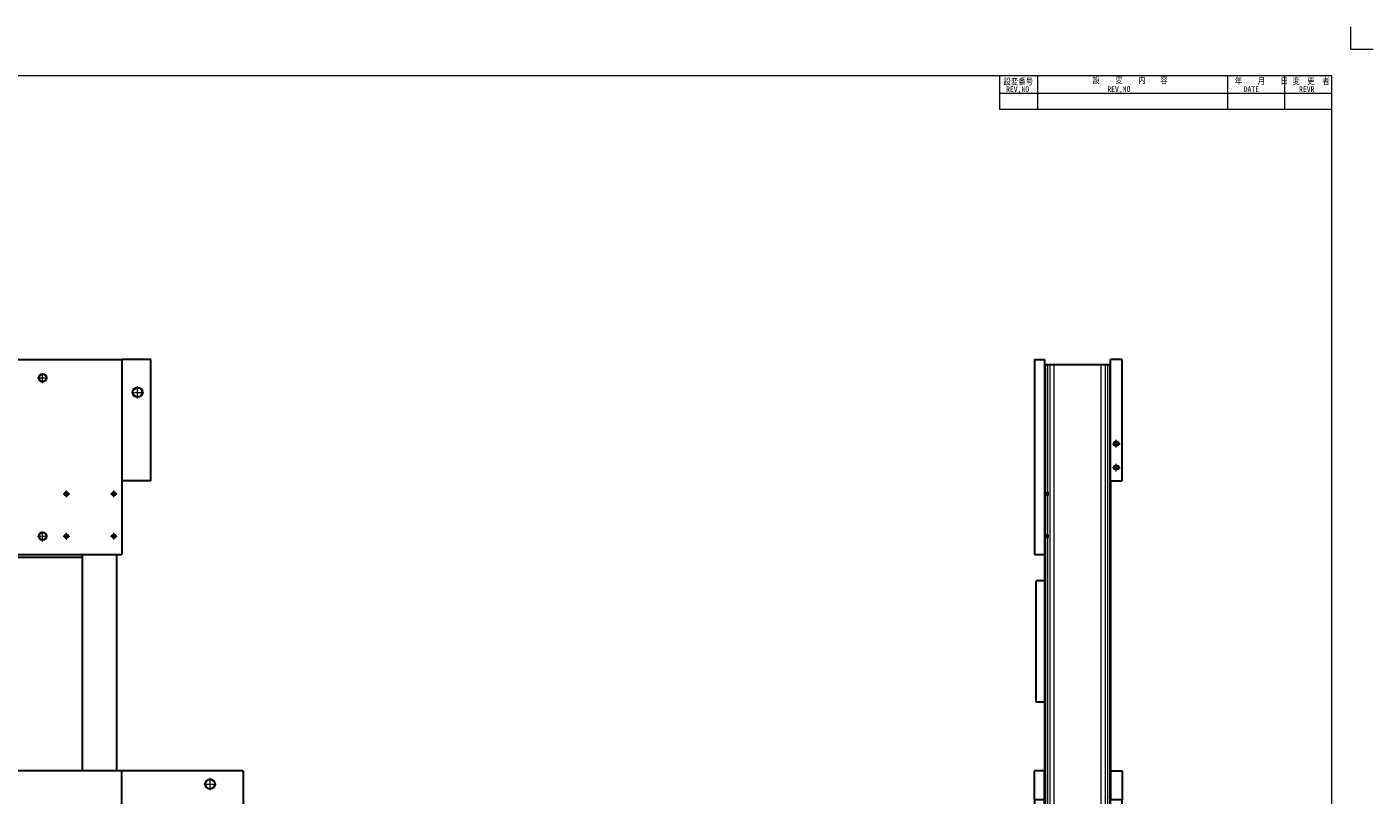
# Model space of a CAD drawing. Header units: millimetres. Extents: x -46 to 5058, y -79 to 3597.
# Tile 10 of 10: x 2506 to 5058, y 2141 to 3597. Entities that reach past the tile are written whole.
import ezdxf

# ---------------------------------------------------------------- set-up
doc = ezdxf.new("R2010")
doc.units = ezdxf.units.MM
doc.linetypes.add('CENTER2', pattern=[28.575, 19.05, -3.175, 3.175, -3.175])
doc.layers.get('0').update_dxf_attribs({"color": 157, "lineweight": 0})
doc.styles.add('TSTYLE20', font='txt')

# ---------------------------------------------------------------- blocks, each defined once
blk = doc.blocks.new('FORMAT')
at = {"color": 176, "linetype": 'Continuous', "lineweight": 0, "true_color": 0x000080}
for p, q in [((5016.2, 3554.9), (5016.2, 3596.9)), ((5016.2, 3554.9), (5058.2, 3554.9)), ((4350, 3504), (4350, 3441)), ((4422, 3504), (4422, 3441)), ((4782, 3504), (4782, 3441)), ((4890, 3504), (4890, 3441)), ((4980, 3471), (4350, 3471)), ((4350, 3441), (4980, 3441))]:
    blk.add_line(p, q, dxfattribs=at)
at = {"color": 157, "linetype": 'Continuous', "lineweight": 0, "true_color": 0x44607b}
for p, q in [((4980, 3504), (150, 3504)), ((4980, 60), (4980, 3504))]:
    blk.add_line(p, q, dxfattribs=at)
at = {"color": 176, "linetype": 'Continuous', "lineweight": 0, "true_color": 0x000080, "style": 'TSTYLE20'}
for s, height, width, p in [('設変番号', 12, 0.84, (4357.4, 3487.4)), ('設 \u3000 変 \u3000 内\u3000\u3000容', 12, 0.83, (4526.1, 3490)), ('年\u3000\u3000月\u3000\u3000日', 12, 0.86, (4796, 3488.5)), ('変\u3000更\u3000者', 12, 0.84, (4905.3, 3488.4)), ('REV,NO', 10.5, 0.85, (4362.4, 3473.8)), ('REV,NO', 10.5, 0.85, (4554.4, 3473.8)), ('DATE', 10.5, 0.85, (4813, 3473.8)), ('REVR', 10.5, 0.85, (4917.9, 3473.5))]:
    blk.add_text(s, height=height, dxfattribs=dict(at, width=width)).set_placement(p)
blk = doc.blocks.new('b', base_point=(4214.6, 1581.3))
at = {"color": 157, "linetype": 'Continuous', "lineweight": 30, "true_color": 0x44607b}
for p, q in [((4416.3, 2966.8), (4435.3, 2966.8)), ((4416.3, 2966.8), (4416.3, 2596.8)), ((4435.3, 2966.8), (4435.3, 2596.8)), ((4582.3, 2966.8), (4560.3, 2966.8)), ((4560.3, 2736.8), (4560.3, 2966.8)), ((4582.3, 2736.8), (4582.3, 2966.8)), ((4435.3, 2956.8), (4437.1, 2956.8)), ((4437.1, 2956.8), (4441.1, 2956.8)), ((4441.1, 2956.8), (4445.3, 2956.8)), ((4445.3, 2956.8), (4453.2, 2956.8)), ((4453.2, 2956.8), (4542.4, 2956.8)), ((4542.4, 2956.8), (4550.4, 2956.8)), ((4550.4, 2956.8), (4554.6, 2956.8)), ((4554.6, 2956.8), (4558.6, 2956.8)), ((4558.6, 2956.8), (4560.3, 2956.8)), ((4560.3, 2736.8), (4582.3, 2736.8)), ((4560.3, 2736.8), (4560.3, 2186.8)), ((4416.3, 2596.8), (4435.3, 2596.8)), ((4435.3, 2596.8), (4435.3, 2186.8)), ((4419.3, 2316.8), (4419.3, 2546.8)), ((4435.3, 2546.8), (4419.3, 2546.8)), ((4435.3, 2316.8), (4419.3, 2316.8)), ((4435.3, 2186.8), (4416.3, 2186.8)), ((4416.3, 2131.8), (4416.3, 2186.8)), ((4435.3, 2131.8), (4435.3, 2186.8)), ((4560.3, 2186.8), (4582.3, 2186.8)), ((4560.3, 2186.8), (4560.3, 2131.8)), ((4582.3, 2186.8), (4582.3, 2131.8)), ((4435.3, 2131.8), (4416.3, 2131.8)), ((4416.3, 2131.8), (4416.3, 1016.8)), ((4435.3, 1016.8), (4435.3, 2131.8)), ((4437.1, 2121.8), (4435.3, 2121.8)), ((4441.1, 2121.8), (4437.1, 2121.8)), ((4441.1, 2121.8), (4445.3, 2121.8)), ((4453.2, 2121.8), (4445.3, 2121.8)), ((4550.4, 2121.8), (4542.4, 2121.8)), ((4550.4, 2121.8), (4554.6, 2121.8)), ((4558.6, 2121.8), (4554.6, 2121.8)), ((4560.3, 2121.8), (4558.6, 2121.8)), ((4582.3, 2131.8), (4560.3, 2131.8)), ((4560.3, 1901.8), (4560.3, 2131.8)), ((4582.3, 1901.8), (4582.3, 2131.8)), ((4445.3, 2070.1), (4441.1, 2118.1)), ((4554.6, 2118.1), (4550.4, 2070.1)), ((4435.3, 2056.8), (4560.3, 2056.8)), ((4542.4, 2062.8), (4453.2, 2062.8)), ((4560.3, 1901.8), (4582.3, 1901.8)), ((4560.3, 1246.8), (4560.3, 1901.8)), ((4582.3, 1246.8), (4560.3, 1246.8)), ((4560.3, 1246.8), (4560.3, 1016.8)), ((4582.3, 1246.8), (4582.3, 1016.8)), ((4560.3, 1091.8), (4435.3, 1091.8)), ((4441.1, 1030.4), (4445.3, 1078.5)), ((4453.2, 1085.8), (4542.4, 1085.8)), ((4550.4, 1078.5), (4554.6, 1030.4)), ((4435.3, 1026.8), (4437.1, 1026.8)), ((4558.6, 1026.8), (4560.3, 1026.8)), ((4416.3, 1016.8), (4435.3, 1016.8)), ((4560.3, 1016.8), (4582.3, 1016.8)), ((4560.3, 961.8), (4560.3, 1016.8)), ((4582.3, 961.8), (4582.3, 1016.8)), ((4582.3, 961.8), (4560.3, 961.8))]:
    blk.add_line(p, q, dxfattribs=at)
at = {"color": 52, "linetype": 'Continuous', "lineweight": 0, "true_color": 0xdcdc00}
for p, q in [((4437.1, 2956.8), (4437.1, 2121.8)), ((4441.1, 2956.8), (4441.1, 2714.9)), ((4445.3, 2956.8), (4445.3, 2121.8)), ((4453.2, 2956.8), (4453.2, 2121.8)), ((4542.4, 2956.8), (4542.4, 2121.8)), ((4550.4, 2956.8), (4550.4, 2121.8)), ((4554.6, 2956.8), (4554.6, 2121.8)), ((4558.6, 2956.8), (4558.6, 2121.8)), ((4441.1, 2708.7), (4441.1, 2634.9)), ((4441.1, 2628.7), (4441.1, 2121.8)), ((4437.1, 1091.8), (4437.1, 2056.8)), ((4441.1, 1091.8), (4441.1, 2056.8)), ((4445.3, 1091.8), (4445.3, 2056.8)), ((4453.2, 1091.8), (4453.2, 2056.8)), ((4542.4, 1091.8), (4542.4, 2056.8)), ((4550.4, 1091.8), (4550.4, 2056.8)), ((4554.6, 1091.8), (4554.6, 2056.8)), ((4558.6, 1091.8), (4558.6, 2056.8))]:
    blk.add_line(p, q, dxfattribs=at)
at = {"color": 190, "linetype": 'CENTER2', "lineweight": 0, "true_color": 0x801eff}
for p, q in [((4571.3, 2799.5), (4571.3, 2814)), ((4564.1, 2806.8), (4578.6, 2806.8)), ((4564.1, 2761.8), (4578.6, 2761.8)), ((4571.3, 2754.5), (4571.3, 2769)), ((4564.1, 1971.8), (4578.6, 1971.8)), ((4571.3, 1964.5), (4571.3, 1979)), ((4564.1, 1926.8), (4578.6, 1926.8)), ((4571.3, 1919.5), (4571.3, 1934)), ((4571.3, 1214.5), (4571.3, 1229)), ((4564.1, 1221.8), (4578.6, 1221.8)), ((4564.1, 1176.8), (4578.6, 1176.8)), ((4571.3, 1169.5), (4571.3, 1184))]:
    blk.add_line(p, q, dxfattribs=at)
at = {"color": 52, "linetype": 'Continuous', "lineweight": 0, "true_color": 0xdcdc00}
for centre in [(4571.3, 2806.8), (4571.3, 2761.8), (4571.3, 1971.8), (4571.3, 1926.8), (4571.3, 1221.8), (4571.3, 1176.8)]:
    blk.add_circle(centre, 5, dxfattribs=at)
at = {"color": 157, "linetype": 'Continuous', "lineweight": 30, "true_color": 0x44607b}
for centre in [(4571.3, 2806.8), (4571.3, 2761.8), (4571.3, 1971.8), (4571.3, 1926.8), (4571.3, 1221.8), (4571.3, 1176.8)]:
    blk.add_circle(centre, 4.25, dxfattribs=at)
for centre, radius, start, end in [((4437.1, 2117.8), 4, 5, 90), ((4558.6, 2117.8), 4, 90, 175), ((4453.2, 2070.8), 8, 185, 270), ((4542.4, 2070.8), 8, 270, 355), ((4453.2, 1077.8), 8, 90, 175), ((4542.4, 1077.8), 8, 5, 90), ((4437.1, 1030.8), 4, 270, 355), ((4558.6, 1030.8), 4, 185, 270)]:
    blk.add_arc(centre, radius, start, end, dxfattribs=at)
at = {"color": 157, "linetype": 'Continuous', "lineweight": 30, "true_color": 0x44607b, "extrusion": (0, 0, -1)}
for centre in [(4441.2, 2711.8), (4441.2, 2631.8)]:
    blk.add_ellipse(centre, major_axis=(0, 3.38), ratio=0.087489, start_param=5.872114, end_param=9.83585, dxfattribs=at)
for centre in [(4442.9, 1981.8), (4442.9, 1681.8)]:
    blk.add_ellipse(centre, major_axis=(0, 7), ratio=0.087489, dxfattribs=at)
at = {"color": 157, "linetype": 'Continuous', "lineweight": 30, "true_color": 0x44607b}
for points, knots in [([(4440.3, 2711.8), (4440.3, 2711.9), (4440.3, 2712.2), (4440.4, 2712.9), (4440.6, 2713.6), (4440.9, 2714.3), (4441, 2714.7), (4441.1, 2714.8), (4441.1, 2714.9)], [0, 0, 0, 0, 0.431344, 0.912427, 1.993291, 3.007636, 3.573072, 3.999313, 3.999313, 3.999313, 3.999313]), ([(4441.1, 2708.7), (4441.1, 2708.7), (4441, 2708.9), (4440.9, 2709.3), (4440.6, 2709.9), (4440.4, 2710.7), (4440.3, 2711.3), (4440.3, 2711.6), (4440.3, 2711.8)], [0, 0, 0, 0, 0.426241, 0.991677, 2.006022, 3.086886, 3.567968, 3.999313, 3.999313, 3.999313, 3.999313]), ([(4440.3, 2631.8), (4440.3, 2631.9), (4440.3, 2632.2), (4440.4, 2632.9), (4440.6, 2633.6), (4440.9, 2634.3), (4441, 2634.7), (4441.1, 2634.8), (4441.1, 2634.9)], [0, 0, 0, 0, 0.431344, 0.912427, 1.993291, 3.007636, 3.573072, 3.999313, 3.999313, 3.999313, 3.999313]), ([(4441.1, 2628.7), (4441.1, 2628.7), (4441, 2628.9), (4440.9, 2629.3), (4440.6, 2629.9), (4440.4, 2630.7), (4440.3, 2631.3), (4440.3, 2631.6), (4440.3, 2631.8)], [0, 0, 0, 0, 0.426241, 0.991677, 2.006022, 3.086886, 3.567968, 3.999313, 3.999313, 3.999313, 3.999313])]:
    blk.add_open_spline(points, degree=3, knots=knots, dxfattribs=at)
blk = doc.blocks.new('a', base_point=(940.23, 921.65))
at = {"color": 157, "linetype": 'Continuous', "lineweight": 30, "true_color": 0x44607b}
for p, q in [((2085.84, 2966.76), (2685.84, 2966.76)), ((2740.84, 2966.76), (2685.84, 2966.76)), ((2685.84, 2966.76), (2685.84, 2596.76)), ((2740.84, 2736.76), (2740.84, 2966.76)), ((2740.84, 2736.76), (2685.84, 2736.76)), ((2085.84, 2596.76), (2685.84, 2596.76)), ((2160.84, 2591.76), (2610.84, 2591.76)), ((2610.84, 2596.76), (2610.84, 2186.76)), ((2675.84, 2596.76), (2675.84, 2186.76)), ((2685.84, 2186.76), (2040.84, 2186.76)), ((2915.84, 2186.76), (2685.84, 2186.76)), ((2685.84, 1016.76), (2685.84, 2186.76)), ((2915.84, 2186.76), (2915.84, 2121.76))]:
    blk.add_line(p, q, dxfattribs=at)
at = {"color": 190, "linetype": 'CENTER2', "lineweight": 0, "true_color": 0x801eff}
for p, q in [((2535.84, 2921.76), (2535.84, 2941.76)), ((2525.84, 2931.76), (2545.84, 2931.76)), ((2715.84, 2892.51), (2715.84, 2916.01)), ((2704.09, 2904.26), (2727.59, 2904.26)), ((2574.47, 2711.76), (2587.22, 2711.76)), ((2580.84, 2705.39), (2580.84, 2718.14)), ((2664.47, 2711.76), (2677.22, 2711.76)), ((2670.84, 2705.39), (2670.84, 2718.14)), ((2525.84, 2631.76), (2545.84, 2631.76)), ((2535.84, 2621.76), (2535.84, 2641.76)), ((2574.47, 2631.76), (2587.22, 2631.76)), ((2580.84, 2625.39), (2580.84, 2638.14)), ((2664.47, 2631.76), (2677.22, 2631.76)), ((2670.84, 2625.39), (2670.84, 2638.14)), ((2853.34, 2150.01), (2853.34, 2173.51)), ((2841.59, 2161.76), (2865.09, 2161.76))]:
    blk.add_line(p, q, dxfattribs=at)
at = {"color": 52, "linetype": 'Continuous', "lineweight": 0, "true_color": 0xdcdc00}
for p, q in [((2672.19, 2714.86), (2672.19, 2708.67)), ((2672.19, 2634.86), (2672.19, 2628.67))]:
    blk.add_line(p, q, dxfattribs=at)
for centre, radius in [((2535.84, 2931.76), 8), ((2715.84, 2904.26), 10), ((2580.84, 2711.76), 4), ((2670.84, 2711.76), 4), ((2535.84, 2631.76), 8), ((2580.84, 2631.76), 4), ((2670.84, 2631.76), 4), ((2853.34, 2161.76), 10)]:
    blk.add_circle(centre, radius, dxfattribs=at)
at = {"color": 157, "linetype": 'Continuous', "lineweight": 30, "true_color": 0x44607b}
for centre, radius in [((2535.84, 2931.76), 7), ((2715.84, 2904.26), 8.75), ((2580.84, 2711.76), 3.38), ((2670.84, 2711.76), 3.38), ((2535.84, 2631.76), 7), ((2580.84, 2631.76), 3.38), ((2670.84, 2631.76), 3.38), ((2853.34, 2161.76), 8.75)]:
    blk.add_circle(centre, radius, dxfattribs=at)

msp = doc.modelspace()

# ---------------------------------------------------------------- block references
at = {"color": 190, "linetype": 'Continuous', "lineweight": 0, "true_color": 0x801eff}
msp.add_blockref('FORMAT', (0, 0), dxfattribs=at)
at = {"color": 176, "linetype": 'CENTER2', "lineweight": 0, "true_color": 0x000080}
for name, p in [('a', (940.2, 921.6)), ('b', (4214.6, 1581.3))]:
    msp.add_blockref(name, p, dxfattribs=at)

doc.saveas('drawing.dxf')
